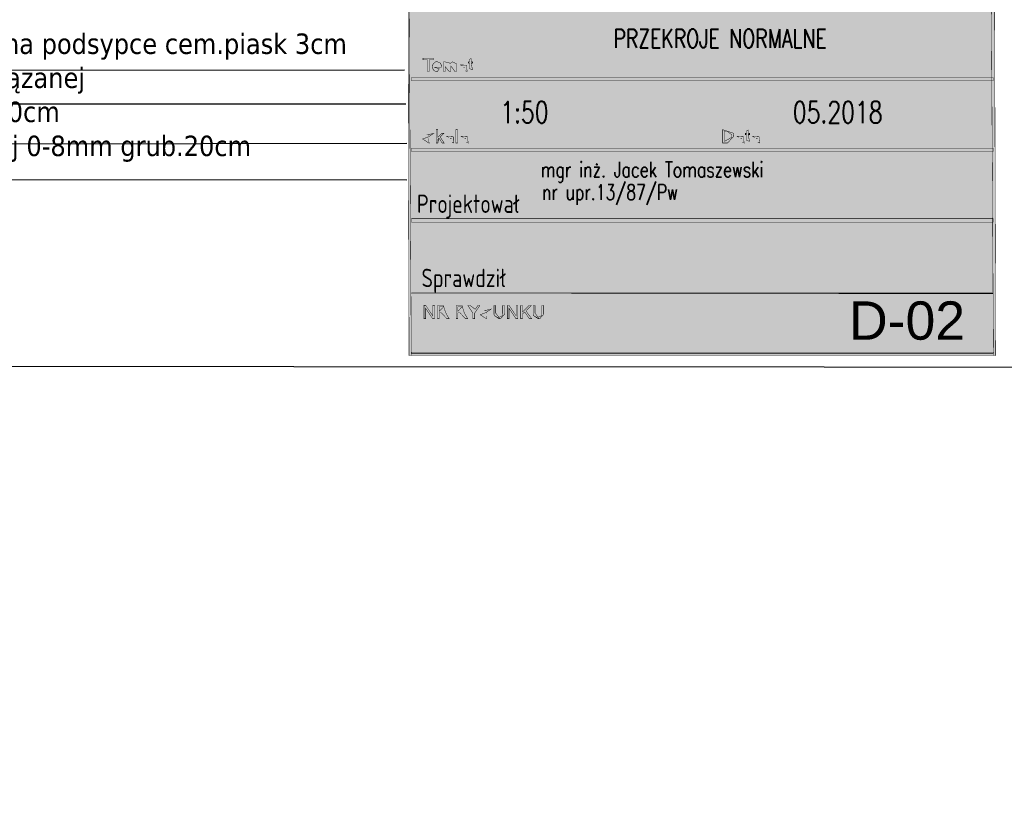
# Model space of a CAD drawing. Extents: x 8014 to 6635291, y -5609 to 5765892.
# Tile 137 of 158: x 6602129.8 to 6602135.83, y 5732585.32 to 5732590.15. Entities that reach past the tile are written whole.
import ezdxf

# ---------------------------------------------------------------- set-up
doc = ezdxf.new("R2010")
doc.units = 0
doc.layers.get('0').update_dxf_attribs({"linetype": 'CONTINUOUS'})
doc.layers.add('a_zieleń', color=80, linetype='CONTINUOUS')
doc.layers.add('wjazd', color=7, linetype='CONTINUOUS')
doc.styles.add('Arial', font='arial.ttf')
doc.styles.add('ROMANS', font='romans.shx', dxfattribs={"width": 0.7})

msp = doc.modelspace()

# ---------------------------------------------------------------- hatches: boundary and pattern name
at = {"layer": 'a_zieleń', "transparency": 33554687}
h = msp.add_hatch(dxfattribs=at)
h.set_pattern_fill('ANSI31', color=256, scale=2, angle=0.5415578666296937)
h.set_pattern_definition([(45.5415578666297, (6600987.53512271, 5732094.771343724), (-0.1784396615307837, 0.1750979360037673), [])])
edge = h.paths.add_edge_path()
edge.add_line((6601184.522925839, 5731785.715408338), (6601184.766921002, 5731785.473322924))
edge.add_line((6601184.766921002, 5731785.473322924), (6601208.79, 5731802.27))
edge.add_line((6601208.79, 5731802.27), (6601211.05, 5731814.48))
edge.add_line((6601211.05, 5731814.48), (6601142.150843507, 5731813.822858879))
edge.add_arc((6601143.69840858, 5731819.101553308), 5.500870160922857, 253.6603434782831, 270.5475106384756)
edge.add_line((6601143.750973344, 5731813.6009343), (6601191.033618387, 5731814.053326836))
edge.add_arc((6601191.121506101, 5731812.113382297), 1.941934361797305, 359.83740764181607, 92.59396805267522, ccw=False)
edge.add_line((6601193.063432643, 5731812.107871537), (6601193.07399525, 5731811.003901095))
edge.add_line((6601193.07399525, 5731811.003901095), (6601197.383252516, 5731811.044963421))
edge.add_line((6601197.383252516, 5731811.044963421), (6601197.425292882, 5731806.620725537))
edge.add_line((6601197.425292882, 5731806.620725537), (6601199.73158594, 5731806.642472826))
edge.add_line((6601199.73158594, 5731806.642472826), (6601199.802988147, 5731799.171269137))
edge.add_line((6601199.802988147, 5731799.171269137), (6601197.516155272, 5731797.164784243))
edge.add_line((6601197.516155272, 5731797.164784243), (6601194.215775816, 5731797.133052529))
edge.add_line((6601194.215775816, 5731797.133052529), (6601194.250820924, 5731793.47024802))
edge.add_arc((6601191.537576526, 5731793.658273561), 2.719751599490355, 281.08944697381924, 356.0357887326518, ccw=False)
edge.add_line((6601192.060696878, 5731790.989304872), (6601185.152182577, 5731786.155675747))
edge.add_arc((71774552.68679601, -87417922.68084788), 113685689.9179969, 124.9790439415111, 124.9790443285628)
h.paths.add_polyline_path([(6601204.905956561, 5731809.178180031), (6601202.576515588, 5731808.578882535), (6601203.741236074, 5731808.878531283)], flags=16)
at = {"layer": 'wjazd'}
h = msp.add_hatch(color=255, dxfattribs=at)
h.dxf.hatch_style = 1
h.paths.add_polyline_path([(6602132.178148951, 5732591.617468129), (6602135.769123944, 5732591.617468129), (6602135.779212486, 5732588.092883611), (6602132.188237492, 5732588.092883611)])

# ---------------------------------------------------------------- linework, layer by layer
for p, q in [((6602127.291660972, 5732589.837080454), (6602132.160889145, 5732589.842122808)), ((6602127.291660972, 5732589.633617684), (6602132.168206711, 5732589.633675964)), ((6602127.291660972, 5732589.385330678), (6602132.175524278, 5732589.39300962)), ((6602127.280936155, 5732589.170861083), (6602132.175524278, 5732589.168453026))]:
    msp.add_line(p, q)
at = {"lineweight": -3}
msp.add_lwpolyline([(6602115.236556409, 5732602.885589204), (6602141.366832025, 5732602.764317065), (6602141.220415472, 5732588.018598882), (6602115.252946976, 5732588.034123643)], close=True, dxfattribs=at)
at = {"linetype": 'Continuous', "const_width": 0.002730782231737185}
for points in [[(6602132.178148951, 5732591.617468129), (6602135.769123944, 5732591.617468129), (6602135.779212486, 5732588.092883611), (6602132.188237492, 5732588.092883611)], [(6602132.180922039, 5732591.601157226), (6602135.74458921, 5732591.601157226), (6602135.765558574, 5732588.106537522), (6602132.201891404, 5732588.106537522)], [(6602132.300604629, 5732589.831410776), (6602132.300604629, 5732589.903246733), (6602132.273770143, 5732589.903246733), (6602132.273770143, 5732589.912861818), (6602132.338323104, 5732589.912861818), (6602132.338323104, 5732589.903246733), (6602132.311377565, 5732589.903246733), (6602132.311377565, 5732589.831410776)], [(6602132.57866744, 5732589.840322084), (6602132.580108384, 5732589.831484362), (6602132.577397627, 5732589.830991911), (6602132.574879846, 5732589.830693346), (6602132.572561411, 5732589.830592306), (6602132.569197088, 5732589.830782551), (6602132.566380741, 5732589.831357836), (6602132.564103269, 5732589.832319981), (6602132.562309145, 5732589.833581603), (6602132.560905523, 5732589.835092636), (6602132.559892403, 5732589.836849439), (6602132.559212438, 5732589.839403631), (6602132.558801, 5732589.843338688), (6602132.558663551, 5732589.848647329), (6602132.558663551, 5732589.882591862), (6602132.551324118, 5732589.882591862), (6602132.551324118, 5732589.890364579), (6602132.558663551, 5732589.890364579), (6602132.558663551, 5732589.904986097), (6602132.568619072, 5732589.910978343), (6602132.568619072, 5732589.890364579), (6602132.57866744, 5732589.890364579), (6602132.57866744, 5732589.882591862), (6602132.568619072, 5732589.882591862), (6602132.568619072, 5732589.8480948), (6602132.568675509, 5732589.845577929), (6602132.568845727, 5732589.843748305), (6602132.569131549, 5732589.842597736), (6602132.569561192, 5732589.841837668), (6602132.570134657, 5732589.841187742), (6602132.570855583, 5732589.840644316), (6602132.571764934, 5732589.840246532), (6602132.572903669, 5732589.840005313), (6602132.574270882, 5732589.8399243), (6602132.575502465, 5732589.839968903), (6602132.576967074, 5732589.84010089)], [(6602132.37586954, 5732589.850370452), (6602132.386204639, 5732589.849102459), (6602132.384112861, 5732589.843507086), (6602132.381098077, 5732589.838817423), (6602132.377159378, 5732589.835028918), (6602132.372336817, 5732589.832261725), (6602132.366705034, 5732589.830598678), (6602132.360262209, 5732589.83004433), (6602132.352230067, 5732589.830928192), (6602132.345389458, 5732589.833582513), (6602132.339745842, 5732589.838007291), (6602132.335528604, 5732589.844031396), (6602132.33300081, 5732589.851483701), (6602132.332158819, 5732589.860366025), (6602132.333012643, 5732589.869557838), (6602132.335567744, 5732589.877262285), (6602132.339821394, 5732589.883483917), (6602132.345443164, 5732589.888052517), (6602132.352070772, 5732589.890796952), (6602132.359714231, 5732589.891712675), (6602132.367121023, 5732589.890816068), (6602132.373563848, 5732589.888128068), (6602132.379037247, 5732589.883652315), (6602132.383209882, 5732589.877555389), (6602132.385714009, 5732589.869998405), (6602132.386548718, 5732589.860993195), (6602132.386542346, 5732589.860290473), (6602132.386522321, 5732589.859398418), (6602132.386491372, 5732589.858316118), (6602132.34249483, 5732589.858316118), (6602132.343347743, 5732589.852338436), (6602132.345182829, 5732589.847374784), (6602132.347995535, 5732589.843432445), (6602132.351560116, 5732589.840555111), (6602132.355665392, 5732589.838829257), (6602132.360319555, 5732589.838253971), (6602132.363804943, 5732589.838577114), (6602132.36693442, 5732589.839544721), (6602132.369708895, 5732589.841156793), (6602132.372123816, 5732589.843457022), (6602132.374175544, 5732589.846528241)], [(6602132.398779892, 5732589.831369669), (6602132.398779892, 5732589.890364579), (6602132.40771046, 5732589.890364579), (6602132.40771046, 5732589.882097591), (6602132.40977038, 5732589.884795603), (6602132.412235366, 5732589.887117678), (6602132.415107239, 5732589.889056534), (6602132.41832319, 5732589.890529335), (6602132.421826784, 5732589.891415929), (6602132.425611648, 5732589.891712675), (6602132.429712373, 5732589.891408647), (6602132.433291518, 5732589.890498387), (6602132.436344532, 5732589.888981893), (6602132.438873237, 5732589.886925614), (6602132.440845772, 5732589.884393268), (6602132.442261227, 5732589.881376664), (6602132.447407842, 5732589.887115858), (6602132.453482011, 5732589.890563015), (6602132.460488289, 5732589.891712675), (6602132.465892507, 5732589.891169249), (6602132.470391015, 5732589.889543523), (6602132.473987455, 5732589.886838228), (6602132.476612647, 5732589.883014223), (6602132.478186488, 5732589.878027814), (6602132.478710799, 5732589.871876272), (6602132.478710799, 5732589.831369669), (6602132.468773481, 5732589.831369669), (6602132.468773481, 5732589.868540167), (6602132.468666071, 5732589.872167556), (6602132.468343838, 5732589.875051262), (6602132.467805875, 5732589.877187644), (6602132.466972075, 5732589.878824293), (6602132.465796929, 5732589.880240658), (6602132.464279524, 5732589.88143401), (6602132.462472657, 5732589.882324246), (6602132.460467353, 5732589.88286494), (6602132.458266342, 5732589.883046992), (6602132.454354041, 5732589.88258549), (6602132.450912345, 5732589.881201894), (6602132.447933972, 5732589.878893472), (6602132.445652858, 5732589.875589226), (6602132.444277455, 5732589.871174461), (6602132.443816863, 5732589.865655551), (6602132.443816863, 5732589.831369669), (6602132.43382493, 5732589.831369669), (6602132.43382493, 5732589.869694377), (6602132.433552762, 5732589.873778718), (6602132.432737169, 5732589.877115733), (6602132.43137724, 5732589.879707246), (6602132.429403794, 5732589.881560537), (6602132.426739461, 5732589.882674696), (6602132.423375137, 5732589.883046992), (6602132.420637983, 5732589.882799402), (6602132.418040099, 5732589.882053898), (6602132.415580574, 5732589.880806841), (6602132.413406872, 5732589.879101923), (6602132.411671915, 5732589.876940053), (6602132.410383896, 5732589.874323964), (6602132.409485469, 5732589.871043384), (6602132.408949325, 5732589.866927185), (6602132.408771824, 5732589.861978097), (6602132.408771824, 5732589.831369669)], [(6602132.532058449, 5732589.838651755), (6602132.528390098, 5732589.835813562), (6602132.524825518, 5732589.833588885), (6602132.521361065, 5732589.831975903), (6602132.517845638, 5732589.830901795), (6602132.514167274, 5732589.830258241), (6602132.510323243, 5732589.83004433), (6602132.504342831, 5732589.83056955), (6602132.499364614, 5732589.832147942), (6602132.495382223, 5732589.834784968), (6602132.492486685, 5732589.838246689), (6602132.490745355, 5732589.842294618), (6602132.490164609, 5732589.846919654), (6602132.490381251, 5732589.84973418), (6602132.491036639, 5732589.852374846), (6602132.492138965, 5732589.854847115), (6602132.493585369, 5732589.857078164), (6602132.495305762, 5732589.858993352), (6602132.497296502, 5732589.86059177), (6602132.499523, 5732589.861920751), (6602132.501922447, 5732589.863015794), (6602132.504503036, 5732589.86387417), (6602132.506790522, 5732589.864384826), (6602132.509747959, 5732589.864887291), (6602132.513376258, 5732589.865372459), (6602132.52074755, 5732589.866397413), (6602132.526697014, 5732589.867544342), (6602132.531222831, 5732589.868823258), (6602132.531253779, 5732589.870022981), (6602132.531273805, 5732589.87089046), (6602132.531280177, 5732589.871421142), (6602132.530964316, 5732589.875099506), (6602132.530014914, 5732589.877971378), (6602132.528434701, 5732589.880029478), (6602132.525472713, 5732589.88192191), (6602132.521675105, 5732589.883051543), (6602132.517056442, 5732589.883426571), (6602132.512763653, 5732589.883154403), (6602132.509287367, 5732589.882333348), (6602132.506624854, 5732589.880961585), (6602132.504583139, 5732589.87888619), (6602132.502929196, 5732589.875966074), (6602132.501657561, 5732589.872199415), (6602132.491892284, 5732589.873546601), (6602132.492972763, 5732589.877457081), (6602132.494432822, 5732589.880835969), (6602132.496271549, 5732589.883670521), (6602132.498608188, 5732589.886054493), (6602132.501557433, 5732589.888041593), (6602132.505108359, 5732589.889626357), (6602132.509160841, 5732589.890782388), (6602132.513622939, 5732589.891478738), (6602132.518497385, 5732589.891712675), (6602132.523220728, 5732589.891511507), (6602132.527307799, 5732589.890915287), (6602132.5307677, 5732589.889931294), (6602132.533637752, 5732589.888639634), (6602132.535956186, 5732589.887151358), (6602132.537727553, 5732589.885455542), (6602132.539056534, 5732589.883499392), (6602132.54008968, 5732589.881232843), (6602132.540837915, 5732589.878645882), (6602132.541109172, 5732589.876484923), (6602132.541273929, 5732589.873412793), (6602132.541329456, 5732589.869428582), (6602132.541329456, 5732589.856097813), (6602132.541399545, 5732589.847930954), (6602132.541612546, 5732589.842053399), (6602132.54197392, 5732589.838462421), (6602132.542536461, 5732589.836029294), (6602132.543380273, 5732589.833664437), (6602132.544497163, 5732589.831369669), (6602132.534047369, 5732589.831369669), (6602132.533138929, 5732589.833557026), (6602132.532471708, 5732589.835984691)], [(6602132.531222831, 5732589.860993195), (6602132.526981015, 5732589.859575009), (6602132.521538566, 5732589.858312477), (6602132.514895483, 5732589.857197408), (6602132.511177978, 5732589.856584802), (6602132.508266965, 5732589.855922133), (6602132.506169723, 5732589.855208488), (6602132.504591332, 5732589.854353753), (6602132.503275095, 5732589.853267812), (6602132.502227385, 5732589.851944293), (6602132.501450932, 5732589.850472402), (6602132.500980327, 5732589.848893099), (6602132.500822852, 5732589.847206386), (6602132.501162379, 5732589.844681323), (6602132.50217732, 5732589.842457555), (6602132.503857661, 5732589.840529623), (6602132.506183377, 5732589.839057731), (6602132.509136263, 5732589.838171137), (6602132.512713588, 5732589.837874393), (6602132.5164229, 5732589.838153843), (6602132.519850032, 5732589.838993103), (6602132.522991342, 5732589.840397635), (6602132.525726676, 5732589.842292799), (6602132.527935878, 5732589.84460031), (6602132.529610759, 5732589.847317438), (6602132.530509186, 5732589.849934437), (6602132.53104533, 5732589.853266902), (6602132.531222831, 5732589.857312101)], [(6602132.20337877, 5732589.774185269), (6602135.764505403, 5732589.774185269), (6602135.764505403, 5732589.794905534), (6602132.20337877, 5732589.794905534)], [(6602132.276217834, 5732589.419905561), (6602132.286380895, 5732589.420793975), (6602132.287069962, 5732589.416963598), (6602132.288189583, 5732589.41362112), (6602132.289738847, 5732589.410762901), (6602132.291824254, 5732589.408316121), (6602132.294555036, 5732589.406206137), (6602132.297931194, 5732589.404431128), (6602132.301786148, 5732589.403088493), (6602132.305953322, 5732589.402285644), (6602132.310427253, 5732589.402018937), (6602132.314378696, 5732589.402221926), (6602132.318005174, 5732589.402829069), (6602132.321311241, 5732589.403839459), (6602132.324194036, 5732589.405218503), (6602132.326541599, 5732589.406893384), (6602132.328349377, 5732589.408867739), (6602132.329630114, 5732589.411067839), (6602132.330402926, 5732589.413390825), (6602132.330661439, 5732589.415844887), (6602132.330413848, 5732589.418292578), (6602132.329670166, 5732589.420521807), (6602132.328424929, 5732589.422538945), (6602132.326622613, 5732589.424348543), (6602132.324181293, 5732589.425946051), (6602132.321103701, 5732589.427337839), (6602132.318028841, 5732589.428348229), (6602132.313197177, 5732589.429675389), (6602132.306596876, 5732589.431319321), (6602132.299865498, 5732589.433084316), (6602132.294621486, 5732589.434776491), (6602132.290874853, 5732589.436401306), (6602132.287315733, 5732589.438599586), (6602132.284414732, 5732589.441131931), (6602132.282170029, 5732589.443987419), (6602132.280590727, 5732589.447123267), (6602132.279644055, 5732589.450503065), (6602132.279328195, 5732589.454133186), (6602132.279713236, 5732589.458145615), (6602132.280873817, 5732589.461985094), (6602132.282815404, 5732589.465644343), (6602132.285507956, 5732589.468937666), (6602132.288916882, 5732589.471654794), (6602132.293035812, 5732589.473796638), (6602132.297691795, 5732589.475334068), (6602132.302670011, 5732589.476257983), (6602132.307979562, 5732589.476567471), (6602132.313785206, 5732589.476244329), (6602132.319110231, 5732589.47527126), (6602132.323966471, 5732589.473646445), (6602132.32822194, 5732589.471402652), (6602132.331768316, 5732589.468543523), (6602132.33460651, 5732589.46507452), (6602132.336697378, 5732589.461130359), (6602132.338032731, 5732589.456850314), (6602132.338606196, 5732589.452237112), (6602132.328271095, 5732589.45145975), (6602132.327267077, 5732589.456185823), (6602132.325383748, 5732589.460077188), (6602132.322619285, 5732589.463121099), (6602132.318909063, 5732589.465316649), (6602132.314182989, 5732589.466630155), (6602132.308434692, 5732589.467067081), (6602132.302505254, 5732589.466668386), (6602132.297754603, 5732589.465474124), (6602132.294175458, 5732589.463483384), (6602132.291691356, 5732589.460929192), (6602132.290197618, 5732589.458051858), (6602132.289699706, 5732589.454853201), (6602132.290051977, 5732589.45209147), (6602132.2911097, 5732589.449683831), (6602132.292867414, 5732589.447628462), (6602132.296060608, 5732589.445719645), (6602132.301474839, 5732589.443785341), (6602132.309119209, 5732589.44182646), (6602132.316964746, 5732589.439923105), (6602132.322975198, 5732589.438192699), (6602132.327152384, 5732589.436630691), (6602132.331482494, 5732589.434240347), (6602132.334986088, 5732589.431471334), (6602132.337660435, 5732589.428323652), (6602132.339537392, 5732589.424796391), (6602132.340661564, 5732589.420933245), (6602132.341035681, 5732589.416736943), (6602132.340624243, 5732589.412481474), (6602132.339387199, 5732589.408398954), (6602132.337319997, 5732589.404484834), (6602132.334472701, 5732589.400938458), (6602132.33090721, 5732589.397957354), (6602132.326622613, 5732589.39553606), (6602132.321781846, 5732589.393765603), (6602132.316552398, 5732589.392704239), (6602132.31093973, 5732589.392350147), (6602132.303960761, 5732589.392705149), (6602132.297783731, 5732589.393776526), (6602132.292412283, 5732589.395571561), (6602132.287783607, 5732589.398076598), (6602132.283872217, 5732589.401305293), (6602132.28067174, 5732589.405262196), (6602132.278291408, 5732589.409763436), (6602132.276804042, 5732589.414646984)], [(6602132.354535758, 5732589.393692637), (6602132.354535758, 5732589.475142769), (6602132.364548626, 5732589.475142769), (6602132.364548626, 5732589.428697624), (6602132.388215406, 5732589.452687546), (6602132.401149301, 5732589.452687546), (6602132.378600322, 5732589.430804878), (6602132.403442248, 5732589.393692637), (6602132.391096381, 5732589.393692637), (6602132.371604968, 5732589.423863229), (6602132.364548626, 5732589.417076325), (6602132.364548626, 5732589.393692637)], [(6602132.474442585, 5732589.393692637), (6602132.474442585, 5732589.475142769), (6602132.484438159, 5732589.475142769), (6602132.484438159, 5732589.393692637)], [(6602134.108397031, 5732589.393692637), (6602134.108397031, 5732589.475142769), (6602134.136443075, 5732589.475142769), (6602134.142278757, 5732589.475010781), (6602134.147114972, 5732589.474617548), (6602134.150953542, 5732589.473967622), (6602134.155389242, 5732589.472607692), (6602134.159371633, 5732589.470664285), (6602134.162897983, 5732589.468143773), (6602134.166828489, 5732589.464172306), (6602134.17004262, 5732589.459536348), (6602134.172530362, 5732589.454224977), (6602134.174314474, 5732589.448307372), (6602134.17538312, 5732589.441854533), (6602134.175738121, 5732589.43486191), (6602134.175496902, 5732589.428914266), (6602134.174771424, 5732589.423433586), (6602134.173555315, 5732589.41841987), (6602134.171980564, 5732589.41391499), (6602134.170131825, 5732589.409957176), (6602134.168000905, 5732589.40655098), (6602134.165673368, 5732589.403643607), (6602134.16320292, 5732589.401183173), (6602134.16058592, 5732589.399171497), (6602134.157723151, 5732589.397517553), (6602134.154484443, 5732589.396152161), (6602134.150874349, 5732589.395075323), (6602134.146881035, 5732589.394304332), (6602134.142519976, 5732589.39384465), (6602134.137790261, 5732589.393692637)], [(6602134.274404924, 5732589.402644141), (6602134.275844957, 5732589.39380733), (6602134.2731342, 5732589.393314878), (6602134.27061733, 5732589.393015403), (6602134.268297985, 5732589.392914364), (6602134.264933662, 5732589.393105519), (6602134.262117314, 5732589.393679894), (6602134.259840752, 5732589.394642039), (6602134.258046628, 5732589.39590366), (6602134.256642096, 5732589.397415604), (6602134.255629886, 5732589.399171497), (6602134.254949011, 5732589.401725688), (6602134.254538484, 5732589.405660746), (6602134.254400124, 5732589.410969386), (6602134.254400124, 5732589.444913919), (6602134.247060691, 5732589.444913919), (6602134.247060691, 5732589.452687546), (6602134.254400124, 5732589.452687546), (6602134.254400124, 5732589.467309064), (6602134.264355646, 5732589.4733004), (6602134.264355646, 5732589.452687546), (6602134.274404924, 5732589.452687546), (6602134.274404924, 5732589.444913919), (6602134.264355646, 5732589.444913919), (6602134.264355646, 5732589.410417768), (6602134.264412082, 5732589.407899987), (6602134.264582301, 5732589.406070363), (6602134.264868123, 5732589.404919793), (6602134.265297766, 5732589.404159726), (6602134.26587123, 5732589.403509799), (6602134.266592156, 5732589.402967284), (6602134.267502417, 5732589.40256859), (6602134.268641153, 5732589.402327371), (6602134.270007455, 5732589.402246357), (6602134.271239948, 5732589.40229096), (6602134.272703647, 5732589.402423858)], [(6602132.449887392, 5732589.400974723), (6602132.446219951, 5732589.398135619), (6602132.44265446, 5732589.395910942), (6602132.439190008, 5732589.39429796), (6602132.435675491, 5732589.393223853), (6602132.431996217, 5732589.392580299), (6602132.428152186, 5732589.392366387), (6602132.422172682, 5732589.392891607), (6602132.417194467, 5732589.39447), (6602132.413212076, 5732589.397107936), (6602132.410315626, 5732589.400568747), (6602132.408575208, 5732589.404617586), (6602132.407993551, 5732589.409241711), (6602132.408210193, 5732589.412056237), (6602132.408865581, 5732589.414696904), (6602132.409968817, 5732589.417169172), (6602132.411414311, 5732589.419401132), (6602132.413134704, 5732589.421315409), (6602132.415125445, 5732589.422913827), (6602132.417351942, 5732589.424242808), (6602132.419751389, 5732589.425337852), (6602132.422331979, 5732589.426196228), (6602132.424620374, 5732589.426707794), (6602132.427577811, 5732589.427209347), (6602132.4312052, 5732589.427694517), (6602132.438576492, 5732589.42871947), (6602132.444526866, 5732589.42986731), (6602132.449052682, 5732589.431145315), (6602132.449082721, 5732589.432345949), (6602132.449102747, 5732589.433212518), (6602132.449110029, 5732589.43374411), (6602132.448793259, 5732589.437421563), (6602132.447844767, 5732589.440293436), (6602132.446264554, 5732589.442351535), (6602132.443301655, 5732589.444243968), (6602132.439504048, 5732589.445374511), (6602132.434886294, 5732589.445749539), (6602132.430593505, 5732589.44547646), (6602132.427117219, 5732589.444655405), (6602132.424453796, 5732589.443283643), (6602132.422412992, 5732589.441208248), (6602132.420758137, 5732589.438288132), (6602132.419486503, 5732589.434521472), (6602132.409721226, 5732589.435868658), (6602132.410802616, 5732589.439779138), (6602132.412261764, 5732589.443158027), (6602132.414100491, 5732589.445992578), (6602132.41643804, 5732589.448376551), (6602132.419386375, 5732589.45036365), (6602132.422938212, 5732589.451949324), (6602132.426990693, 5732589.453104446), (6602132.43145188, 5732589.453801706), (6602132.436326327, 5732589.454034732), (6602132.441050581, 5732589.453834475), (6602132.445136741, 5732589.453238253), (6602132.448597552, 5732589.452253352), (6602132.451466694, 5732589.450961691), (6602132.453786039, 5732589.449473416), (6602132.455556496, 5732589.4477776), (6602132.456885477, 5732589.445822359), (6602132.457918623, 5732589.4435549), (6602132.458667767, 5732589.440968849), (6602132.458938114, 5732589.43880698), (6602132.459102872, 5732589.43573485), (6602132.459158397, 5732589.431751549), (6602132.459158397, 5732589.41841987), (6602132.459228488, 5732589.410253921), (6602132.459441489, 5732589.404375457), (6602132.459803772, 5732589.400784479), (6602132.460366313, 5732589.398351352), (6602132.461209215, 5732589.395986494), (6602132.462326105, 5732589.393692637), (6602132.451876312, 5732589.393692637), (6602132.450967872, 5732589.395879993), (6602132.45030065, 5732589.398306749)], [(6602132.449052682, 5732589.423315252), (6602132.444810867, 5732589.421897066), (6602132.439367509, 5732589.420634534), (6602132.432725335, 5732589.419520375), (6602132.429007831, 5732589.418906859), (6602132.426095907, 5732589.41824419), (6602132.423998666, 5732589.417531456), (6602132.422421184, 5732589.416675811), (6602132.421104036, 5732589.415589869), (6602132.420056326, 5732589.414266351), (6602132.419279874, 5732589.412794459), (6602132.41880927, 5732589.411216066), (6602132.418651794, 5732589.409528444), (6602132.418992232, 5732589.407003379), (6602132.420006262, 5732589.404779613), (6602132.421687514, 5732589.402852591), (6602132.42401232, 5732589.401379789), (6602132.426965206, 5732589.400493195), (6602132.43054253, 5732589.40019645), (6602132.434251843, 5732589.4004759), (6602132.437679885, 5732589.40131516), (6602132.440820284, 5732589.402719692), (6602132.443555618, 5732589.404614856), (6602132.445764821, 5732589.406922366), (6602132.4474397, 5732589.409639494), (6602132.448339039, 5732589.412256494), (6602132.448874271, 5732589.415588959), (6602132.449052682, 5732589.419635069)], [(6602132.53844757, 5732589.400974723), (6602132.534780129, 5732589.398135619), (6602132.531214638, 5732589.395910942), (6602132.527750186, 5732589.39429796), (6602132.524235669, 5732589.393223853), (6602132.520557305, 5732589.392580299), (6602132.516712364, 5732589.392366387), (6602132.510732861, 5732589.392891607), (6602132.505754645, 5732589.39447), (6602132.501772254, 5732589.397107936), (6602132.498875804, 5732589.400568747), (6602132.497135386, 5732589.404617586), (6602132.496554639, 5732589.409241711), (6602132.496770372, 5732589.412056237), (6602132.497425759, 5732589.414696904), (6602132.498528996, 5732589.417169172), (6602132.499975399, 5732589.419401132), (6602132.501694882, 5732589.421315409), (6602132.503685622, 5732589.422913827), (6602132.50591303, 5732589.424242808), (6602132.508312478, 5732589.425337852), (6602132.510893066, 5732589.426196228), (6602132.513180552, 5732589.426707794), (6602132.516137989, 5732589.427209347), (6602132.519766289, 5732589.427694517), (6602132.52713758, 5732589.42871947), (6602132.533087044, 5732589.42986731), (6602132.537612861, 5732589.431145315), (6602132.53764381, 5732589.432345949), (6602132.537662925, 5732589.433212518), (6602132.537670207, 5732589.43374411), (6602132.537353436, 5732589.437421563), (6602132.536404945, 5732589.440293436), (6602132.534824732, 5732589.442351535), (6602132.531861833, 5732589.444243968), (6602132.528065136, 5732589.445374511), (6602132.523446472, 5732589.445749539), (6602132.519153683, 5732589.44547646), (6602132.515677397, 5732589.444655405), (6602132.513013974, 5732589.443283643), (6602132.510973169, 5732589.441208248), (6602132.509319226, 5732589.438288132), (6602132.508047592, 5732589.434521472), (6602132.498281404, 5732589.435868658), (6602132.499362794, 5732589.439779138), (6602132.500821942, 5732589.443158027), (6602132.502660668, 5732589.445992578), (6602132.504998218, 5732589.448376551), (6602132.507947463, 5732589.45036365), (6602132.51149839, 5732589.451949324), (6602132.515550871, 5732589.453104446), (6602132.520012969, 5732589.453801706), (6602132.524887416, 5732589.454034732), (6602132.529610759, 5732589.453834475), (6602132.53369783, 5732589.453238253), (6602132.53715773, 5732589.452253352), (6602132.540027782, 5732589.450961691), (6602132.542346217, 5732589.449473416), (6602132.544117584, 5732589.4477776), (6602132.545445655, 5732589.445822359), (6602132.54647971, 5732589.4435549), (6602132.547227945, 5732589.440968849), (6602132.547498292, 5732589.43880698), (6602132.54766305, 5732589.43573485), (6602132.547718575, 5732589.431751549), (6602132.547718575, 5732589.41841987), (6602132.547788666, 5732589.410253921), (6602132.548002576, 5732589.404375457), (6602132.54836395, 5732589.400784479), (6602132.548926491, 5732589.398351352), (6602132.549770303, 5732589.395986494), (6602132.550887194, 5732589.393692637), (6602132.54043649, 5732589.393692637), (6602132.53952805, 5732589.395879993), (6602132.538861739, 5732589.398306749)], [(6602132.537612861, 5732589.423315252), (6602132.533371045, 5732589.421897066), (6602132.527928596, 5732589.420634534), (6602132.521285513, 5732589.419520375), (6602132.517568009, 5732589.418906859), (6602132.514656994, 5732589.41824419), (6602132.512558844, 5732589.417531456), (6602132.510981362, 5732589.416675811), (6602132.509664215, 5732589.415589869), (6602132.508617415, 5732589.414266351), (6602132.507840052, 5732589.412794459), (6602132.507370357, 5732589.411216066), (6602132.507211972, 5732589.409528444), (6602132.50755241, 5732589.407003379), (6602132.508567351, 5732589.404779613), (6602132.510247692, 5732589.402852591), (6602132.512572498, 5732589.401379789), (6602132.515525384, 5732589.400493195), (6602132.519102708, 5732589.40019645), (6602132.522812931, 5732589.4004759), (6602132.526240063, 5732589.40131516), (6602132.529381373, 5732589.402719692), (6602132.532116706, 5732589.404614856), (6602132.534325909, 5732589.406922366), (6602132.535999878, 5732589.409639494), (6602132.536899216, 5732589.412256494), (6602132.537435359, 5732589.415588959), (6602132.537612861, 5732589.419635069)], [(6602134.119169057, 5732589.403307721), (6602134.136557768, 5732589.403307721), (6602134.141545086, 5732589.403471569), (6602134.145764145, 5732589.403969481), (6602134.149207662, 5732589.404805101), (6602134.152053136, 5732589.405942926), (6602134.154484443, 5732589.40735201), (6602134.156507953, 5732589.409034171), (6602134.158878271, 5732589.411876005), (6602134.160869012, 5732589.41531224), (6602134.162481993, 5732589.419330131), (6602134.163669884, 5732589.423954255), (6602134.164385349, 5732589.429184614), (6602134.164624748, 5732589.435033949), (6602134.164157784, 5732589.442890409), (6602134.162758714, 5732589.449433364), (6602134.160432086, 5732589.454661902), (6602134.157429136, 5732589.458738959), (6602134.154030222, 5732589.461801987), (6602134.150228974, 5732589.463857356), (6602134.146755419, 5732589.464787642), (6602134.142104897, 5732589.465342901), (6602134.136291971, 5732589.465527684), (6602134.119169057, 5732589.465527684)], [(6602134.227795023, 5732589.400974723), (6602134.224127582, 5732589.398135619), (6602134.220562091, 5732589.395910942), (6602134.217097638, 5732589.39429796), (6602134.213583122, 5732589.393223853), (6602134.209903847, 5732589.392580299), (6602134.206059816, 5732589.392366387), (6602134.200080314, 5732589.392891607), (6602134.195102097, 5732589.39447), (6602134.191119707, 5732589.397107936), (6602134.188223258, 5732589.400568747), (6602134.186482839, 5732589.404617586), (6602134.185901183, 5732589.409241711), (6602134.186117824, 5732589.412056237), (6602134.186773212, 5732589.414696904), (6602134.187876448, 5732589.417169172), (6602134.189321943, 5732589.419401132), (6602134.191042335, 5732589.421315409), (6602134.193033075, 5732589.422913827), (6602134.195259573, 5732589.424242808), (6602134.19765993, 5732589.425337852), (6602134.20023961, 5732589.426196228), (6602134.202528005, 5732589.426707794), (6602134.205485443, 5732589.427209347), (6602134.209112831, 5732589.427694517), (6602134.216484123, 5732589.42871947), (6602134.222434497, 5732589.42986731), (6602134.226960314, 5732589.431145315), (6602134.226990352, 5732589.432345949), (6602134.227010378, 5732589.433212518), (6602134.22701766, 5732589.43374411), (6602134.22670089, 5732589.437421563), (6602134.225752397, 5732589.440293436), (6602134.224172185, 5732589.442351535), (6602134.221209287, 5732589.444243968), (6602134.217411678, 5732589.445374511), (6602134.212793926, 5732589.445749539), (6602134.208501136, 5732589.44547646), (6602134.205024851, 5732589.444655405), (6602134.202361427, 5732589.443283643), (6602134.200320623, 5732589.441208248), (6602134.198666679, 5732589.438288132), (6602134.197394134, 5732589.434521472), (6602134.187628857, 5732589.435868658), (6602134.188710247, 5732589.439779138), (6602134.190169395, 5732589.443158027), (6602134.192008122, 5732589.445992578), (6602134.194345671, 5732589.448376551), (6602134.197294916, 5732589.45036365), (6602134.200845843, 5732589.451949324), (6602134.204898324, 5732589.453104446), (6602134.209359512, 5732589.453801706), (6602134.214233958, 5732589.454034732), (6602134.218958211, 5732589.453834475), (6602134.223045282, 5732589.453238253), (6602134.226505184, 5732589.452253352), (6602134.229374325, 5732589.450961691), (6602134.231693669, 5732589.449473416), (6602134.233464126, 5732589.4477776), (6602134.234793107, 5732589.445822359), (6602134.235827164, 5732589.4435549), (6602134.236575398, 5732589.440968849), (6602134.236845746, 5732589.43880698), (6602134.237010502, 5732589.43573485), (6602134.237066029, 5732589.431751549), (6602134.237066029, 5732589.41841987), (6602134.237136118, 5732589.410253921), (6602134.23734912, 5732589.404375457), (6602134.237711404, 5732589.400784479), (6602134.238273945, 5732589.398351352), (6602134.239116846, 5732589.395986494), (6602134.240233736, 5732589.393692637), (6602134.229783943, 5732589.393692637), (6602134.228875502, 5732589.395879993), (6602134.228208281, 5732589.398306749)], [(6602134.226960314, 5732589.423315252), (6602134.222718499, 5732589.421897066), (6602134.217275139, 5732589.420634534), (6602134.210632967, 5732589.419520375), (6602134.206915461, 5732589.418906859), (6602134.204003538, 5732589.41824419), (6602134.201906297, 5732589.417531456), (6602134.200328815, 5732589.416675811), (6602134.199011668, 5732589.415589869), (6602134.197963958, 5732589.414266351), (6602134.197187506, 5732589.412794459), (6602134.196717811, 5732589.411216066), (6602134.196559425, 5732589.409528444), (6602134.196899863, 5732589.407003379), (6602134.197913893, 5732589.404779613), (6602134.199595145, 5732589.402852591), (6602134.201919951, 5732589.401379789), (6602134.204872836, 5732589.400493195), (6602134.208450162, 5732589.40019645), (6602134.212159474, 5732589.4004759), (6602134.215587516, 5732589.40131516), (6602134.218727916, 5732589.402719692), (6602134.221463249, 5732589.404614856), (6602134.223672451, 5732589.406922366), (6602134.225347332, 5732589.409639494), (6602134.226246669, 5732589.412256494), (6602134.226782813, 5732589.415588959), (6602134.226960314, 5732589.419635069)], [(6602134.322687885, 5732589.400974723), (6602134.319020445, 5732589.398135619), (6602134.315454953, 5732589.395910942), (6602134.3119905, 5732589.39429796), (6602134.308475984, 5732589.393223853), (6602134.30479671, 5732589.392580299), (6602134.300952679, 5732589.392366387), (6602134.294973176, 5732589.392891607), (6602134.28999496, 5732589.39447), (6602134.286012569, 5732589.397107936), (6602134.28311612, 5732589.400568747), (6602134.281375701, 5732589.404617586), (6602134.280794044, 5732589.409241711), (6602134.281010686, 5732589.412056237), (6602134.281666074, 5732589.414696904), (6602134.28276931, 5732589.417169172), (6602134.284214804, 5732589.419401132), (6602134.285935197, 5732589.421315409), (6602134.287925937, 5732589.422913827), (6602134.290152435, 5732589.424242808), (6602134.292552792, 5732589.425337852), (6602134.295132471, 5732589.426196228), (6602134.297420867, 5732589.426707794), (6602134.300378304, 5732589.427209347), (6602134.304005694, 5732589.427694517), (6602134.311376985, 5732589.42871947), (6602134.31732736, 5732589.42986731), (6602134.321853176, 5732589.431145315), (6602134.321883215, 5732589.432345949), (6602134.32190324, 5732589.433212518), (6602134.321910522, 5732589.43374411), (6602134.321593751, 5732589.437421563), (6602134.32064526, 5732589.440293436), (6602134.319065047, 5732589.442351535), (6602134.316102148, 5732589.444243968), (6602134.312304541, 5732589.445374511), (6602134.307686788, 5732589.445749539), (6602134.303393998, 5732589.44547646), (6602134.299917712, 5732589.444655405), (6602134.29725429, 5732589.443283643), (6602134.295213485, 5732589.441208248), (6602134.293559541, 5732589.438288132), (6602134.292286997, 5732589.434521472), (6602134.282521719, 5732589.435868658), (6602134.283603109, 5732589.439779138), (6602134.285062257, 5732589.443158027), (6602134.286900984, 5732589.445992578), (6602134.289238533, 5732589.448376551), (6602134.292187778, 5732589.45036365), (6602134.295738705, 5732589.451949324), (6602134.299791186, 5732589.453104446), (6602134.304252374, 5732589.453801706), (6602134.30912682, 5732589.454034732), (6602134.313851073, 5732589.453834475), (6602134.317938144, 5732589.453238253), (6602134.321398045, 5732589.452253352), (6602134.324267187, 5732589.450961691), (6602134.326586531, 5732589.449473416), (6602134.328356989, 5732589.4477776), (6602134.329685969, 5732589.445822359), (6602134.330720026, 5732589.4435549), (6602134.33146826, 5732589.440968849), (6602134.331738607, 5732589.43880698), (6602134.331903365, 5732589.43573485), (6602134.331958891, 5732589.431751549), (6602134.331958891, 5732589.41841987), (6602134.33202898, 5732589.410253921), (6602134.332241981, 5732589.404375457), (6602134.332604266, 5732589.400784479), (6602134.333166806, 5732589.398351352), (6602134.334009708, 5732589.395986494), (6602134.335126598, 5732589.393692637), (6602134.324676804, 5732589.393692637), (6602134.323768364, 5732589.395879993), (6602134.323101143, 5732589.398306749)], [(6602134.321853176, 5732589.423315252), (6602134.317611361, 5732589.421897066), (6602134.312168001, 5732589.420634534), (6602134.305525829, 5732589.419520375), (6602134.301808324, 5732589.418906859), (6602134.298896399, 5732589.41824419), (6602134.296799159, 5732589.417531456), (6602134.295221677, 5732589.416675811), (6602134.29390453, 5732589.415589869), (6602134.29285682, 5732589.414266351), (6602134.292080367, 5732589.412794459), (6602134.291610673, 5732589.411216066), (6602134.291452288, 5732589.409528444), (6602134.291792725, 5732589.407003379), (6602134.292807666, 5732589.404779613), (6602134.294488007, 5732589.402852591), (6602134.296812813, 5732589.401379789), (6602134.299765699, 5732589.400493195), (6602134.303343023, 5732589.40019645), (6602134.307052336, 5732589.4004759), (6602134.310480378, 5732589.40131516), (6602134.313620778, 5732589.402719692), (6602134.316356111, 5732589.404614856), (6602134.318565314, 5732589.406922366), (6602134.320240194, 5732589.409639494), (6602134.321139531, 5732589.412256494), (6602134.321675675, 5732589.415588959), (6602134.321853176, 5732589.419635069)], [(6602132.20337877, 5732589.341843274), (6602135.764505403, 5732589.341843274), (6602135.764505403, 5732589.36256445), (6602132.20337877, 5732589.36256445)], [(6602132.20337877, 5732588.909504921), (6602135.764505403, 5732588.909504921), (6602135.764505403, 5732588.930226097), (6602132.20337877, 5732588.930226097)], [(6602132.20337877, 5732588.469996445), (6602135.764505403, 5732588.469996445), (6602135.764505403, 5732588.477163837), (6602132.20337877, 5732588.477163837)], [(6602132.279761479, 5732588.318321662), (6602132.279761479, 5732588.399771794), (6602132.290817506, 5732588.399771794), (6602132.333599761, 5732588.335824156), (6602132.333599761, 5732588.399771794), (6602132.343934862, 5732588.399771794), (6602132.343934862, 5732588.318321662), (6602132.332879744, 5732588.318321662), (6602132.29009749, 5732588.382323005), (6602132.29009749, 5732588.318321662)], [(6602132.362219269, 5732588.318280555), (6602132.362219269, 5732588.399730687), (6602132.398324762, 5732588.399730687), (6602132.405006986, 5732588.399484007), (6602132.410525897, 5732588.398748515), (6602132.414881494, 5732588.397530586), (6602132.418403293, 5732588.395696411), (6602132.421422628, 5732588.393117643), (6602132.42394496, 5732588.38979337), (6602132.425823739, 5732588.38595025), (6602132.426947, 5732588.381854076), (6602132.427321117, 5732588.377504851), (6602132.426699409, 5732588.372028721), (6602132.424831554, 5732588.367163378), (6602132.42170845, 5732588.362900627), (6602132.417289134, 5732588.359418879), (6602132.411509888, 5732588.356897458), (6602132.404374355, 5732588.35533545), (6602132.407004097, 5732588.35397552), (6602132.409170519, 5732588.352624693), (6602132.410879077, 5732588.351279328), (6602132.413971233, 5732588.348149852), (6602132.416953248, 5732588.344536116), (6602132.419830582, 5732588.340449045), (6602132.43399697, 5732588.318280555), (6602132.420436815, 5732588.318280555), (6602132.409663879, 5732588.335235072), (6602132.406700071, 5732588.33973267), (6602132.404103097, 5732588.343472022), (6602132.401872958, 5732588.346441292), (6602132.399911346, 5732588.348778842), (6602132.398090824, 5732588.350594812), (6602132.396411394, 5732588.351884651), (6602132.39479204, 5732588.352820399), (6602132.39315539, 5732588.353545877), (6602132.391497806, 5732588.354063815), (6602132.39001044, 5732588.354272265), (6602132.388009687, 5732588.354399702), (6602132.385488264, 5732588.354443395), (6602132.372988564, 5732588.354443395), (6602132.372988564, 5732588.318280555)], [(6602132.372988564, 5732588.363775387), (6602132.396163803, 5732588.363775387), (6602132.400725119, 5732588.363945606), (6602132.404578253, 5732588.364457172), (6602132.40771046, 5732588.365309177), (6602132.410271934, 5732588.366536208), (6602132.412383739, 5732588.368167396), (6602132.414046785, 5732588.37020456), (6602132.415247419, 5732588.372504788), (6602132.415967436, 5732588.374936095), (6602132.416207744, 5732588.377504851), (6602132.415745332, 5732588.381125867), (6602132.414351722, 5732588.384293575), (6602132.412018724, 5732588.387005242), (6602132.40868626, 5732588.389072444), (6602132.404267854, 5732588.390309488), (6602132.398762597, 5732588.390720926), (6602132.372988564, 5732588.390720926)], [(6602132.476001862, 5732588.318280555), (6602132.476001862, 5732588.399730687), (6602132.512107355, 5732588.399730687), (6602132.518789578, 5732588.399484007), (6602132.52430849, 5732588.398748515), (6602132.528664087, 5732588.397530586), (6602132.532185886, 5732588.395696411), (6602132.535205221, 5732588.393117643), (6602132.537727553, 5732588.389793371), (6602132.539606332, 5732588.38595025), (6602132.540729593, 5732588.381854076), (6602132.54110371, 5732588.377504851), (6602132.540482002, 5732588.372028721), (6602132.538614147, 5732588.367163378), (6602132.535491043, 5732588.362900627), (6602132.531071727, 5732588.359418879), (6602132.525292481, 5732588.356897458), (6602132.518156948, 5732588.35533545), (6602132.520786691, 5732588.35397552), (6602132.522953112, 5732588.352624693), (6602132.52466167, 5732588.351279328), (6602132.527753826, 5732588.348149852), (6602132.530735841, 5732588.344536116), (6602132.533613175, 5732588.340449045), (6602132.547779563, 5732588.318280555), (6602132.534219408, 5732588.318280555), (6602132.523446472, 5732588.335235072), (6602132.520482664, 5732588.33973267), (6602132.51788569, 5732588.343472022), (6602132.515655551, 5732588.346441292), (6602132.513693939, 5732588.348778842), (6602132.511873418, 5732588.350594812), (6602132.510193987, 5732588.351884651), (6602132.508574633, 5732588.352820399), (6602132.506937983, 5732588.353545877), (6602132.505280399, 5732588.354063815), (6602132.503793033, 5732588.354272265), (6602132.50179228, 5732588.354399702), (6602132.499270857, 5732588.354443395), (6602132.486771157, 5732588.354443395), (6602132.486771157, 5732588.318280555)], [(6602132.486771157, 5732588.363775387), (6602132.509946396, 5732588.363775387), (6602132.514507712, 5732588.363945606), (6602132.518360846, 5732588.364457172), (6602132.521493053, 5732588.365309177), (6602132.524054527, 5732588.366536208), (6602132.526166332, 5732588.368167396), (6602132.527829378, 5732588.37020456), (6602132.529030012, 5732588.372504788), (6602132.529750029, 5732588.374936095), (6602132.529990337, 5732588.377504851), (6602132.529527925, 5732588.381125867), (6602132.528134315, 5732588.384293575), (6602132.525801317, 5732588.387005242), (6602132.522468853, 5732588.389072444), (6602132.518050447, 5732588.390309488), (6602132.51254519, 5732588.390720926), (6602132.486771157, 5732588.390720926)], [(6602132.578896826, 5732588.318280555), (6602132.578896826, 5732588.352776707), (6602132.547511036, 5732588.399730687), (6602132.56061697, 5732588.399730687), (6602132.576678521, 5732588.375171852), (6602132.579567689, 5732588.370581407), (6602132.582323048, 5732588.365987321), (6602132.584946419, 5732588.361385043), (6602132.58756433, 5732588.365828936), (6602132.590527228, 5732588.37062601), (6602132.593841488, 5732588.375777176), (6602132.609616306, 5732588.399730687), (6602132.622174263, 5732588.399730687), (6602132.589669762, 5732588.352776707), (6602132.589669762, 5732588.318280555)], [(6602132.628183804, 5732588.344452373), (6602132.638346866, 5732588.345340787), (6602132.639035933, 5732588.341510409), (6602132.640155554, 5732588.338167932), (6602132.641704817, 5732588.335309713), (6602132.643791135, 5732588.332862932), (6602132.646521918, 5732588.330752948), (6602132.649897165, 5732588.32897794), (6602132.653753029, 5732588.327635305), (6602132.657919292, 5732588.326832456), (6602132.662394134, 5732588.326565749), (6602132.666344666, 5732588.326768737), (6602132.669971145, 5732588.327375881), (6602132.673277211, 5732588.32838627), (6602132.676160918, 5732588.329765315), (6602132.67850757, 5732588.331440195), (6602132.680316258, 5732588.333414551), (6602132.681596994, 5732588.335614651), (6602132.682368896, 5732588.337937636), (6602132.68262741, 5732588.340391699), (6602132.682380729, 5732588.34283939), (6602132.681637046, 5732588.345068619), (6602132.680390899, 5732588.347085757), (6602132.678589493, 5732588.348895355), (6602132.676147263, 5732588.350492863), (6602132.673069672, 5732588.351884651), (6602132.669994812, 5732588.352895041), (6602132.665164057, 5732588.354222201), (6602132.658562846, 5732588.355866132), (6602132.651831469, 5732588.357631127), (6602132.646588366, 5732588.359323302), (6602132.642840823, 5732588.360948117), (6602132.639282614, 5732588.363146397), (6602132.636380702, 5732588.365678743), (6602132.634136, 5732588.368534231), (6602132.632556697, 5732588.371670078), (6602132.631610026, 5732588.375049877), (6602132.631294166, 5732588.378679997), (6602132.631680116, 5732588.382692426), (6602132.632840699, 5732588.386531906), (6602132.634781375, 5732588.390191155), (6602132.637473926, 5732588.393484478), (6602132.640882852, 5732588.396201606), (6602132.645001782, 5732588.398343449), (6602132.649657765, 5732588.39988088), (6602132.654635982, 5732588.400804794), (6602132.659946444, 5732588.401114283), (6602132.665751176, 5732588.40079114), (6602132.671076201, 5732588.399818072), (6602132.675933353, 5732588.398193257), (6602132.680187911, 5732588.395949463), (6602132.683735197, 5732588.393090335), (6602132.68657339, 5732588.389621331), (6602132.688663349, 5732588.385677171), (6602132.689998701, 5732588.381397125), (6602132.690572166, 5732588.376783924), (6602132.680237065, 5732588.376006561), (6602132.679233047, 5732588.380732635), (6602132.677350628, 5732588.384624), (6602132.674585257, 5732588.387667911), (6602132.670875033, 5732588.38986346), (6602132.66614896, 5732588.391176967), (6602132.660401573, 5732588.391613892), (6602132.654471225, 5732588.391215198), (6602132.649720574, 5732588.390020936), (6602132.646141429, 5732588.388030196), (6602132.643657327, 5732588.385476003), (6602132.642164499, 5732588.382598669), (6602132.641665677, 5732588.379400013), (6602132.642018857, 5732588.376638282), (6602132.64307567, 5732588.374229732), (6602132.644833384, 5732588.372175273), (6602132.648026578, 5732588.370266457), (6602132.65344172, 5732588.368332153), (6602132.66108609, 5732588.366373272), (6602132.668930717, 5732588.364469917), (6602132.674941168, 5732588.362739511), (6602132.679119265, 5732588.361177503), (6602132.683448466, 5732588.358787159), (6602132.686952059, 5732588.356017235), (6602132.689626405, 5732588.352870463), (6602132.691503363, 5732588.349343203), (6602132.692627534, 5732588.345480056), (6602132.693002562, 5732588.341283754), (6602132.692590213, 5732588.337028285), (6602132.691353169, 5732588.332945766), (6602132.689285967, 5732588.329031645), (6602132.686439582, 5732588.32548527), (6602132.68287318, 5732588.322504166), (6602132.678588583, 5732588.320082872), (6602132.673747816, 5732588.318312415), (6602132.668518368, 5732588.31725014), (6602132.662906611, 5732588.316896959), (6602132.655926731, 5732588.317251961), (6602132.649749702, 5732588.318323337), (6602132.644378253, 5732588.320118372), (6602132.639749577, 5732588.322622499), (6602132.635838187, 5732588.325852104), (6602132.632638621, 5732588.329809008), (6602132.630257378, 5732588.334310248), (6602132.628770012, 5732588.339193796)], [(6602132.76117472, 5732588.399730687), (6602132.771965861, 5732588.399730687), (6602132.771965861, 5732588.352662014), (6602132.771656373, 5732588.345044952), (6602132.770726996, 5732588.33854569), (6602132.769177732, 5732588.33316696), (6602132.766824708, 5732588.328652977), (6602132.763482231, 5732588.324741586), (6602132.759146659, 5732588.321426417), (6602132.7538098, 5732588.318904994), (6602132.747470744, 5732588.317397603), (6602132.74012403, 5732588.316896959), (6602132.732958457, 5732588.317333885), (6602132.726715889, 5732588.31864648), (6602132.721406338, 5732588.320839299), (6602132.71701524, 5732588.323854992), (6602132.713549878, 5732588.327661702), (6602132.711017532, 5732588.332256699), (6602132.709282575, 5732588.337846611), (6602132.708249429, 5732588.344645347), (6602132.707907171, 5732588.352662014), (6602132.707907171, 5732588.399730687), (6602132.718675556, 5732588.399730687), (6602132.718675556, 5732588.352719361), (6602132.718896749, 5732588.346265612), (6602132.719557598, 5732588.34105528), (6602132.720650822, 5732588.337091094), (6602132.722279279, 5732588.333994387), (6602132.724539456, 5732588.331410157), (6602132.727420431, 5732588.329335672), (6602132.730863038, 5732588.327819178), (6602132.73478353, 5732588.326908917), (6602132.739178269, 5732588.32660489), (6602132.746345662, 5732588.327205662), (6602132.75199565, 5732588.329007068), (6602132.756129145, 5732588.332009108), (6602132.758930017, 5732588.336699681), (6602132.760613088, 5732588.343602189), (6602132.76117472, 5732588.352719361)], [(6602132.789790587, 5732588.318280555), (6602132.789790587, 5732588.399730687), (6602132.800846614, 5732588.399730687), (6602132.843628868, 5732588.335783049), (6602132.843628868, 5732588.399730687), (6602132.853963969, 5732588.399730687), (6602132.853963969, 5732588.318280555), (6602132.842908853, 5732588.318280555), (6602132.800126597, 5732588.382281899), (6602132.800126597, 5732588.318280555)], [(6602132.871621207, 5732588.318280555), (6602132.871621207, 5732588.399730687), (6602132.882411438, 5732588.399730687), (6602132.882411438, 5732588.359335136), (6602132.922860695, 5732588.399730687), (6602132.937464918, 5732588.399730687), (6602132.903290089, 5732588.366731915), (6602132.938962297, 5732588.318280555), (6602132.924738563, 5732588.318280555), (6602132.895743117, 5732588.359507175), (6602132.882411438, 5732588.346498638), (6602132.882411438, 5732588.318280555)], [(6602133.001408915, 5732588.399730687), (6602133.012199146, 5732588.399730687), (6602133.012199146, 5732588.352662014), (6602133.011889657, 5732588.345044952), (6602133.010960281, 5732588.33854569), (6602133.009411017, 5732588.33316696), (6602133.007057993, 5732588.328652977), (6602133.003716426, 5732588.324741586), (6602132.999379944, 5732588.321426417), (6602132.994043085, 5732588.318904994), (6602132.987704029, 5732588.317397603), (6602132.980358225, 5732588.316896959), (6602132.973192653, 5732588.317333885), (6602132.966949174, 5732588.31864648), (6602132.961640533, 5732588.320839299), (6602132.957248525, 5732588.323854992), (6602132.953784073, 5732588.327661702), (6602132.951250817, 5732588.332256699), (6602132.949515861, 5732588.337846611), (6602132.948482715, 5732588.344645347), (6602132.948140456, 5732588.352662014), (6602132.948140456, 5732588.399730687), (6602132.958909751, 5732588.399730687), (6602132.958909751, 5732588.352719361), (6602132.959130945, 5732588.346265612), (6602132.959790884, 5732588.34105528), (6602132.960884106, 5732588.337091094), (6602132.962512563, 5732588.333994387), (6602132.96477365, 5732588.331410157), (6602132.967653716, 5732588.329335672), (6602132.971097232, 5732588.327819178), (6602132.975017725, 5732588.326908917), (6602132.979411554, 5732588.32660489), (6602132.986579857, 5732588.327205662), (6602132.992228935, 5732588.329007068), (6602132.996362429, 5732588.332009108), (6602132.999163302, 5732588.336699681), (6602133.000846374, 5732588.343602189), (6602133.001408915, 5732588.352719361)], [(6602132.20337877, 5732588.092883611), (6602135.764505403, 5732588.092883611), (6602135.764505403, 5732588.113604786), (6602132.20337877, 5732588.113604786)]]:
    msp.add_lwpolyline(points, close=True, dxfattribs=at)
at = {"linetype": 'Continuous'}
for points in [[(6602132.20337877, 5732589.774185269), (6602135.764505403, 5732589.774185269), (6602132.20337877, 5732589.794905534), (6602135.764505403, 5732589.794905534)], [(6602132.20337877, 5732589.341843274), (6602135.764505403, 5732589.341843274), (6602132.20337877, 5732589.36256445), (6602135.764505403, 5732589.36256445)], [(6602132.20337877, 5732588.909504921), (6602135.764505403, 5732588.909504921), (6602132.20337877, 5732588.930226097), (6602135.764505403, 5732588.930226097)], [(6602132.20337877, 5732588.469996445), (6602135.764505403, 5732588.469996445), (6602132.20337877, 5732588.477163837), (6602135.764505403, 5732588.477163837)], [(6602132.20337877, 5732588.092883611), (6602135.764505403, 5732588.092883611), (6602132.20337877, 5732588.113604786), (6602135.764505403, 5732588.113604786)]]:
    msp.add_solid(points, dxfattribs=at)

# ---------------------------------------------------------------- texts
at = {"linetype": 'Continuous', "style": 'ROMANS'}
for s, height, width, p in [('PRZEKROJE NORMALNE', 0.1125823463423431, 0.75, (6602133.43920233, 5732589.976889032)), ('1:50', 0.1313460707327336, 0.75, (6602132.746367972, 5732589.516036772)), ('05.2018', 0.1313460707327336, 0.75, (6602134.538037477, 5732589.516036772)), ('mgr inż. Jacek Tomaszewski', 0.09381862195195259, 0.7500000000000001, (6602132.994873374, 5732589.184027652)), ('nr upr.13/87/Pw', 0.09381862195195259, 0.7500000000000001, (6602133.002295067, 5732589.045597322)), ('Projektował', 0.1125823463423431, 0.75, (6602132.236329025, 5732588.965422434)), ('Sprawdził', 0.1125823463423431, 0.75, (6602132.264851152, 5732588.511398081))]:
    msp.add_text(s, height=height, dxfattribs=dict(at, width=width)).set_placement(p)
at = {"linetype": 'Continuous', "style": 'Arial'}
msp.add_text('D-02', height=0.2345465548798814, dxfattribs=at).set_placement((6602134.881861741, 5732588.189719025))
at = {"insert": (6602127.393485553, 5732590.063758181), "char_height": 0.15, "width": 20.01693000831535, "attachment_point": 1}
msp.add_mtext('{\\fTahoma|b0|i0|c238|p34;\\H0.8333x;kostka bet. domino  grub.6cm  na podsypce cem.piask 3cm\\Ppodbudowa  z mieszanki niezwiązanej \\Po uziarnieniu 0-31,5mm grub. 10cm\\Ppodłoże  mieszanki niezwiązanej 0-8mm grub.20cm}', dxfattribs=at)

doc.saveas('drawing.dxf')
